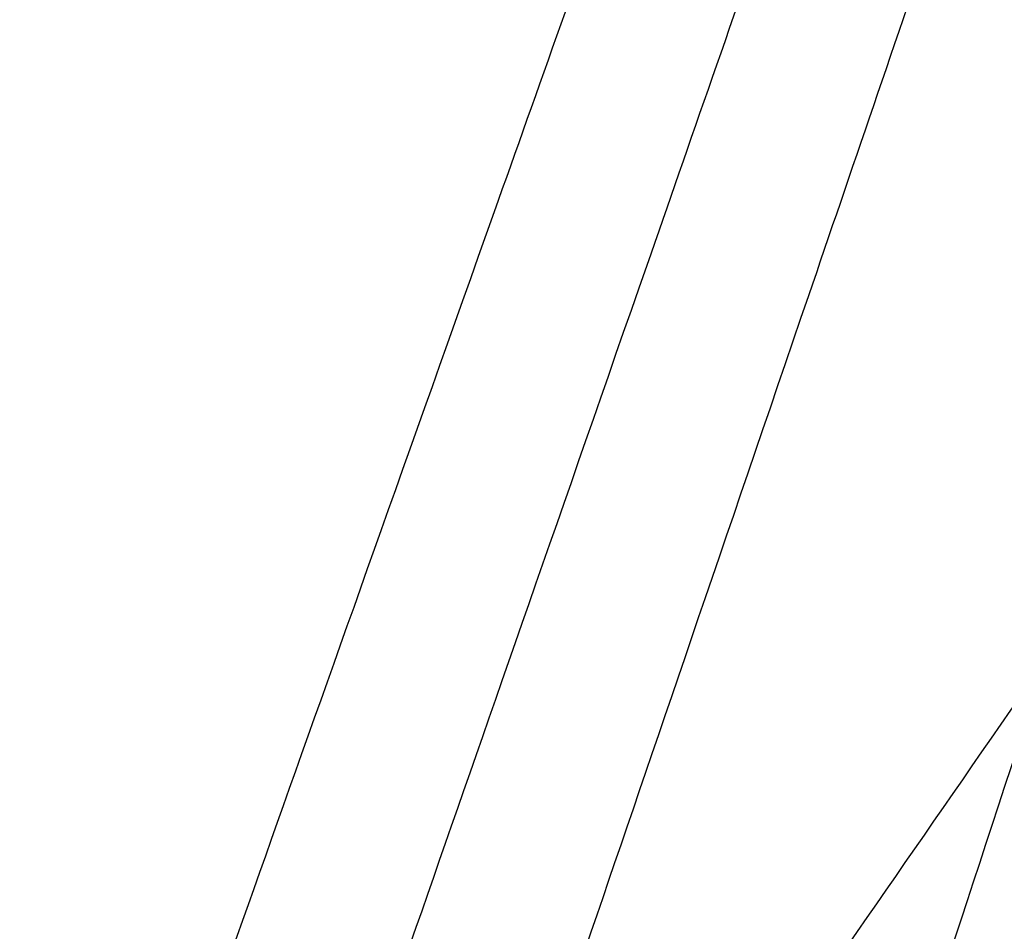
# Model space of a CAD drawing. Header units: millimetres. Extents: x -418 to 440, y -273 to 486.
# Tile 22 of 256: x -306.42 to -301.58, y -222.94 to -218.45. Entities that reach past the tile are written whole.
import ezdxf

# ---------------------------------------------------------------- set-up
doc = ezdxf.new("R2010")
doc.units = ezdxf.units.MM
doc.layers.add('mousse 2', color=7, linetype='Continuous', true_color=0x616161)

msp = doc.modelspace()

# ---------------------------------------------------------------- linework, layer by layer
at = {"layer": 'mousse 2'}
for points in [[(-198.1983, -57.7414, 420), (-277.6549, -173.1003, 420), (-315.1306, -221.6992, 384.8371)], [(-196.9567, -58.5521, 420), (-269.7323, -176.2673, 420), (-304.434, -226.0143, 385.0174)]]:
    msp.add_open_spline(points, degree=2, dxfattribs=at)
for points, weights in [([(-320.6683, -219.9087, 149.6188), (-316.5134, -211.3446, 40), (-268.4859, -112.3484, 40)], [1, 0.737058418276, 1]), ([(-317.5413, -221.3789, 149.6238), (-313.6006, -212.7187, 40), (-268.0272, -112.564, 40)], [1, 0.73704427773, 1]), ([(-314.3731, -222.7741, 149.629), (-310.6494, -214.0231, 40), (-267.5633, -112.7682, 40)], [1, 0.737029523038, 1]), ([(-306.3913, -225.8871, 149.6423), (-303.2129, -216.9355, 40), (-266.3896, -113.2257, 40)], [1, 0.736991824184, 1]), ([(-305.6015, -226.1649, 149.6437), (-302.4771, -217.1956, 40), (-266.2735, -113.2665, 40)], [1, 0.736988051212, 1]), ([(-304.8044, -226.4401, 149.6451), (-301.7344, -217.4532, 40), (-266.1571, -113.3067, 40)], [1, 0.736984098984, 1]), ([(-303.1368, -226.9983, 149.6481), (-300.1808, -217.9759, 40), (-265.9149, -113.3877, 40)], [1, 0.736975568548, 1])]:
    msp.add_rational_spline(points, weights, degree=2, dxfattribs=at)

doc.saveas('drawing.dxf')
